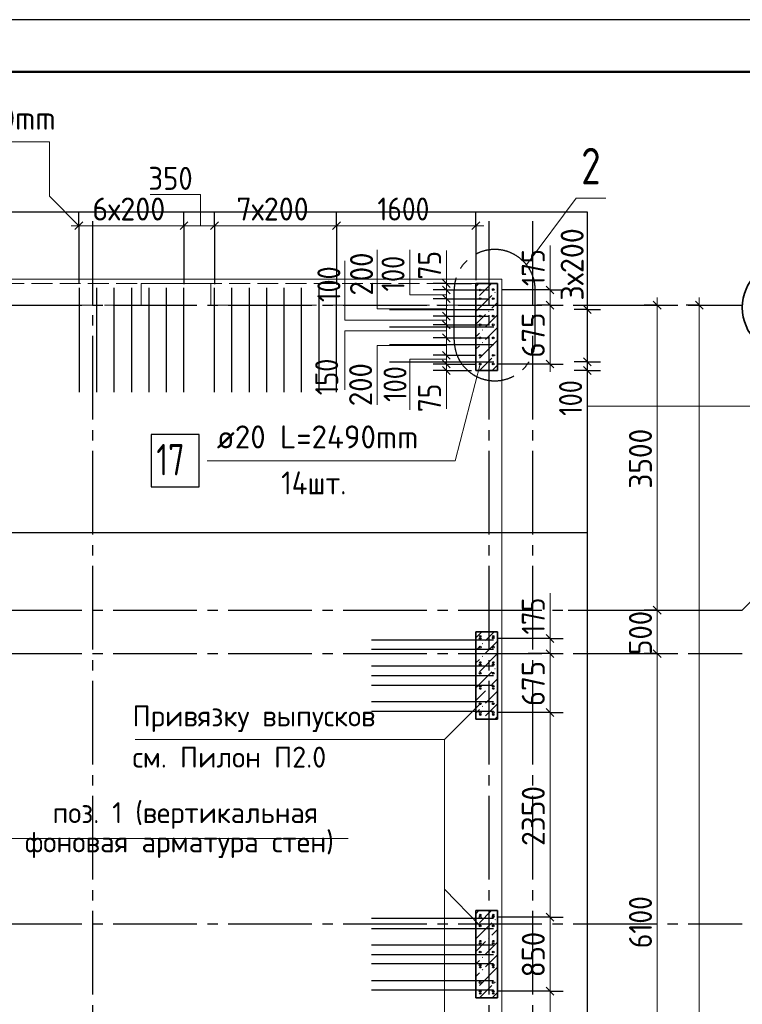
# Model space of a CAD drawing. Header units: millimetres. Extents: x 0 to 21000, y 0 to 14850.
# Tile 16 of 17: x 14450 to 17906, y 10141 to 14850. Entities that reach past the tile are written whole.
import ezdxf

# ---------------------------------------------------------------- set-up
doc = ezdxf.new("R2010")
doc.units = ezdxf.units.MM
doc.linetypes.add('______2', pattern=[135, 100, -35])
doc.linetypes.add('______5', pattern=[550, 400, -50, 50, -50])
for name, color, linetype, lineweight in [('Standard', 7, 'Continuous', 25), ('Выпуски арматуры Г-обр.', 7, 'Continuous', 25), ('Позиционная метка линия выноска', 7, 'Continuous', 13), ('Позиционная метка номер позиции', 7, 'Continuous', 13), ('Примечания', 7, 'Continuous', 13), ('Размерная линия_ общее', 7, 'Continuous', 13), ('Стена фоновая арматура Х1', 7, 'Continuous', 25)]:
    doc.layers.add(name, color=color, linetype=linetype, lineweight=lineweight)
for name, color, linetype, lineweight, true_color in [('ЖБ Пилон', 7, '______2', 25, 0xa0a0a0), ('ЖБ Стена верхний уровень', 7, '______2', 25, 0xa0a0a0), ('Оси', 7, '______5', 13, 0x656565)]:
    doc.layers.add(name, color=color, linetype=linetype, lineweight=lineweight, true_color=true_color)
doc.styles.add('ISOCPEUR', font='txt')

msp = doc.modelspace()

# ---------------------------------------------------------------- hatches: boundary and pattern name
at = {"layer": 'ЖБ Пилон', "linetype": 'Continuous', "lineweight": 18, "transparency": 33554687}
for points in [[(16631.3, 13516.9), (16633.2, 13518.8), (16636.4, 13515.5), (16633.2, 13512.3), (16631.3, 13514.2)], [(16719.9, 13545.5), (16723.2, 13548.8), (16726.4, 13545.5), (16723.2, 13542.3)], [(16689.9, 13455.5), (16693.2, 13458.8), (16696.4, 13455.5), (16693.2, 13452.3)], [(16659.9, 13365.5), (16663.2, 13368.8), (16666.4, 13365.5), (16663.2, 13362.3)], [(16659.9, 13305.5), (16663.2, 13308.8), (16666.4, 13305.5), (16663.2, 13302.3)], [(16719.9, 13245.5), (16723.2, 13248.8), (16726.4, 13245.5), (16723.2, 13242.3)], [(16631.3, 13216.9), (16633.2, 13218.8), (16636.4, 13215.5), (16633.2, 13212.3), (16631.3, 13214.2)], [(16659.9, 11865.5), (16663.2, 11868.8), (16666.4, 11865.5), (16663.2, 11862.3)], [(16659.9, 11805.5), (16663.2, 11808.8), (16666.4, 11805.5), (16663.2, 11802.3)], [(16719.9, 11745.5), (16723.2, 11748.8), (16726.4, 11745.5), (16723.2, 11742.3)], [(16631.3, 11716.9), (16633.2, 11718.8), (16636.4, 11715.5), (16633.2, 11712.3), (16631.3, 11714.2)], [(16689.9, 11655.5), (16693.2, 11658.8), (16696.4, 11655.5), (16693.2, 11652.3)], [(16659.9, 11565.5), (16663.2, 11568.8), (16666.4, 11565.5), (16663.2, 11562.3)], [(16659.9, 11505.5), (16663.2, 11508.8), (16666.4, 11505.5), (16666, 11505.2), (16660.3, 11505.2)], [(16631.3, 10516.9), (16633.2, 10518.8), (16636.4, 10515.5), (16633.2, 10512.3), (16631.3, 10514.2)], [(16719.9, 10545.5), (16723.2, 10548.8), (16726.4, 10545.5), (16723.2, 10542.3)], [(16689.9, 10455.5), (16693.2, 10458.8), (16696.4, 10455.5), (16693.2, 10452.3)], [(16659.9, 10365.5), (16663.2, 10368.8), (16666.4, 10365.5), (16663.2, 10362.3)], [(16659.9, 10305.5), (16663.2, 10308.8), (16666.4, 10305.5), (16663.2, 10302.3)], [(16719.9, 10245.5), (16723.2, 10248.8), (16726.4, 10245.5), (16723.2, 10242.3)], [(16631.3, 10216.9), (16633.2, 10218.8), (16636.4, 10215.5), (16633.2, 10212.3), (16631.3, 10214.2)]]:
    msp.add_hatch(color=7, dxfattribs=at).paths.add_polyline_path(points, flags=16)

# ---------------------------------------------------------------- linework, layer by layer
at = {"layer": 'Standard', "color": 7, "linetype": 'Continuous', "lineweight": 13, "transparency": 33554687}
for q in [(16873.8, 13677.1), (17252.3, 13996.7)]:
    msp.add_line((17110.7, 13996.7), q, dxfattribs=at)
at = {"layer": 'Standard', "color": 7, "linetype": '______5', "lineweight": -3, "transparency": 33554687}
for p, q in [((16527.8, 13316.6), (16527.8, 13557.1)), ((16915.4, 13316.6), (16915.4, 13557.1))]:
    msp.add_line(p, q, dxfattribs=at)
at = {"layer": 'Standard', "color": 7, "linetype": 'Continuous', "lineweight": 25, "transparency": 33554687}
msp.add_lwpolyline([(0, 0), (21000, 0), (21000, 14850), (0, 14850), (0, 0)], close=True, dxfattribs=at)
at = {"layer": 'Standard', "color": 7, "linetype": 'Continuous', "lineweight": 50, "transparency": 33554687}
msp.add_lwpolyline([(1000, 14600), (20750, 14600), (20750, 250), (1000, 250), (1000, 14600)], close=True, dxfattribs=at)
at = {"layer": 'Standard', "color": 254, "linetype": 'Continuous', "lineweight": -3, "true_color": 0xc4c4ff, "transparency": 33554687}
for points in [[(3305.8, 3934), (17165.3, 3934), (17165.3, 13928.8), (3305.8, 13928.8), (3305.8, 3934)], [(3305.8, 2400.7), (17165.3, 2400.7), (17165.3, 12395.5), (3305.8, 12395.5), (3305.8, 2400.7)], [(3305.8, 2400.7), (17165.3, 2400.7), (17165.3, 12395.5), (3305.8, 12395.5), (3305.8, 2400.7)]]:
    msp.add_lwpolyline(points, dxfattribs=at)
at = {"layer": 'Standard', "color": 251, "linetype": 'Continuous', "lineweight": 18, "true_color": 0x656565, "transparency": 33554687}
msp.add_lwpolyline([(3339.6, 4284.3), (16756.3, 4284.3), (16756.3, 13609.3), (3339.6, 13609.3), (3339.6, 4284.3)], dxfattribs=at)
at = {"layer": 'Standard', "color": 7, "linetype": '______5', "lineweight": -3, "transparency": 33554687}
for centre, start, end in [((16721.6, 13557.1), 0, 180), ((16721.6, 13316.6), 180, 0)]:
    msp.add_arc(centre, 193.8, start, end, dxfattribs=at)
at = {"layer": 'Выпуски арматуры Г-обр.', "color": 253, "linetype": 'Continuous', "lineweight": 25, "true_color": 0xa0a0a0, "transparency": 33554687}
for p, q in [((14735.5, 13067.9), (14735.5, 13567.7)), ((14818.8, 13067.9), (14818.8, 13567.7)), ((14902.1, 13067.9), (14902.1, 13567.7)), ((14985.5, 13067.9), (14985.5, 13567.7)), ((15068.8, 13067.9), (15068.8, 13567.7)), ((15152.1, 13067.9), (15152.1, 13567.7)), ((15235.5, 13067.9), (15235.5, 13567.7)), ((15381.3, 13067.9), (15381.3, 13567.7)), ((15464.6, 13067.9), (15464.6, 13567.7)), ((15548, 13067.9), (15548, 13567.7)), ((15631.3, 13067.9), (15631.3, 13567.7)), ((15714.6, 13067.9), (15714.6, 13567.7)), ((15798, 13067.9), (15798, 13567.7)), ((15881.3, 13067.9), (15881.3, 13567.7)), ((15964.6, 13067.9), (15964.6, 13567.7)), ((16218, 13463.5), (16717.7, 13463.5)), ((16218, 13380.2), (16717.7, 13380.2)), ((16218, 13296.8), (16717.7, 13296.8)), ((16218, 13213.5), (16717.7, 13213.5))]:
    msp.add_line(p, q, dxfattribs=at)
at = {"layer": 'Выпуски арматуры Г-обр.', "color": 251, "linetype": 'Continuous', "lineweight": 25, "true_color": 0x656565, "transparency": 33554687}
for p, q in [((16132.8, 11884.3), (16715.5, 11884.3)), ((16132.8, 11838.5), (16715.5, 11838.5)), ((16132.8, 11759.3), (16715.5, 11759.3)), ((16132.8, 11713.5), (16715.5, 11713.5)), ((16132.8, 11667.7), (16715.5, 11667.7)), ((16132.8, 11588.5), (16715.5, 11588.5)), ((16132.8, 11542.7), (16715.5, 11542.7)), ((16132.8, 10551.8), (16715.5, 10551.8)), ((16132.8, 10503.9), (16715.5, 10503.9)), ((16132.8, 10424.7), (16715.5, 10424.7)), ((16132.8, 10378.9), (16715.5, 10378.9)), ((16132.8, 10335.2), (16715.5, 10335.2)), ((16132.8, 10253.9), (16715.5, 10253.9)), ((16132.8, 10210.6), (16715.5, 10210.6))]:
    msp.add_line(p, q, dxfattribs=at)
at = {"layer": 'Выпуски арматуры Г-обр.', "color": 7, "linetype": 'Continuous', "lineweight": 25, "transparency": 33554687}
msp.add_lwpolyline([(15078.3, 12615.7), (15308.3, 12615.7), (15308.3, 12865.7), (15078.3, 12865.7), (15078.3, 12615.7)], dxfattribs=at)
at = {"layer": 'Выпуски арматуры Г-обр.', "color": 253, "linetype": 'Continuous', "lineweight": 25, "true_color": 0xa0a0a0, "transparency": 33554687}
for centre in [(16714.6, 13559.3), (16652.1, 13557.2), (16652.1, 13515.6), (16714.6, 13515.6), (16652.1, 13432.2), (16714.6, 13432.2), (16652.1, 13390.6), (16714.6, 13390.6), (16652.1, 13328.1), (16714.6, 13328.1), (16652.1, 13244.7), (16714.6, 13244.7), (16652.1, 13203.1), (16714.6, 13203.1)]:
    msp.add_circle(centre, 4.17, dxfattribs=at)
at = {"layer": 'Выпуски арматуры Г-обр.', "color": 7, "linetype": 'Continuous', "lineweight": 25, "transparency": 33554687}
for centre in [(16714.6, 13559.3), (16652.1, 13557.2), (16652.1, 13515.6), (16714.6, 13515.6), (16652.1, 13432.2), (16714.6, 13432.2), (16652.1, 13390.6), (16714.6, 13390.6), (16652.1, 13328.1), (16714.6, 13328.1), (16652.1, 13244.7), (16714.6, 13244.7), (16652.1, 13203.1), (16714.6, 13203.1)]:
    msp.add_circle(centre, 4.17, dxfattribs=at)
at = {"layer": 'Выпуски арматуры Г-обр.', "color": 251, "linetype": 'Continuous', "lineweight": 25, "true_color": 0x656565, "transparency": 33554687}
for centre in [(16652.1, 11890.6), (16714.6, 11892.7), (16652.1, 11848.9), (16714.6, 11848.9), (16652.1, 11765.6), (16652.1, 11723.9), (16714.6, 11765.6), (16714.6, 11723.9), (16652.1, 11661.4), (16714.6, 11661.4), (16652.1, 11578.1), (16652.1, 11536.4), (16714.6, 11578.1), (16714.6, 11536.4), (16652.1, 10557.2), (16714.6, 10559.3), (16652.1, 10515.6), (16714.6, 10515.6), (16652.1, 10432.2), (16714.6, 10432.2), (16652.1, 10390.6), (16714.6, 10390.6), (16652.1, 10328.1), (16714.6, 10328.1), (16652.1, 10244.7), (16714.6, 10244.7), (16652.1, 10203.1), (16714.6, 10203.1)]:
    msp.add_circle(centre, 4.17, dxfattribs=at)
at = {"layer": 'ЖБ Пилон', "color": 7, "linetype": 'Continuous', "lineweight": 35, "transparency": 33554687}
for p, q in [((16735.5, 13588.5), (16631.3, 13588.5)), ((16631.3, 13588.5), (16631.3, 13171.8)), ((16735.5, 13171.8), (16735.5, 13588.5)), ((16631.3, 13171.8), (16735.5, 13171.8)), ((16735.5, 11921.8), (16631.3, 11921.8)), ((16631.3, 11921.8), (16631.3, 11505.2)), ((16735.5, 11505.2), (16735.5, 11921.8)), ((16631.3, 11505.2), (16735.5, 11505.2)), ((16735.5, 10588.5), (16631.3, 10588.5)), ((16631.3, 10588.5), (16631.3, 10171.8)), ((16735.5, 10171.8), (16735.5, 10588.5)), ((16631.3, 10171.8), (16735.5, 10171.8))]:
    msp.add_line(p, q, dxfattribs=at)
at = {"layer": 'ЖБ Пилон', "color": 9, "linetype": 'Continuous', "lineweight": 18, "true_color": 0xc7c7c7, "transparency": 33554687}
for p, q in [((16646.1, 13588.5), (16631.3, 13573.7)), ((16706.1, 13588.5), (16648.2, 13530.5)), ((16708.2, 13530.5), (16631.3, 13453.7)), ((16708.2, 13470.5), (16735.5, 13497.8)), ((16678.2, 13440.5), (16631.3, 13393.7)), ((16735.5, 13437.8), (16678.2, 13380.5)), ((16735.5, 13377.8), (16678.2, 13320.5)), ((16631.3, 13333.7), (16648.2, 13350.5)), ((16648.2, 13290.5), (16631.3, 13273.7)), ((16735.5, 13317.8), (16648.2, 13230.5)), ((16708.2, 13230.5), (16649.5, 13171.8)), ((16709.4, 13171.8), (16735.5, 13197.8)), ((16659.5, 11921.8), (16631.3, 11893.7)), ((16719.5, 11921.8), (16678.2, 11880.5)), ((16735.5, 11877.8), (16678.2, 11820.5)), ((16631.3, 11833.7), (16648.2, 11850.5)), ((16648.2, 11790.5), (16631.3, 11773.7)), ((16735.5, 11817.8), (16648.2, 11730.5)), ((16708.2, 11730.5), (16631.3, 11653.7)), ((16708.2, 11670.5), (16735.5, 11697.8)), ((16678.2, 11640.5), (16631.3, 11593.7)), ((16735.5, 11637.8), (16678.2, 11580.5)), ((16631.3, 11533.7), (16648.2, 11550.5)), ((16735.5, 11577.8), (16678.2, 11520.5)), ((16735.5, 11517.8), (16722.8, 11505.2)), ((16646.1, 10588.5), (16631.3, 10573.7)), ((16706.1, 10588.5), (16648.2, 10530.5)), ((16708.2, 10530.5), (16631.3, 10453.7)), ((16708.2, 10470.5), (16735.5, 10497.8)), ((16678.2, 10440.5), (16631.3, 10393.7)), ((16735.5, 10437.8), (16678.2, 10380.5)), ((16735.5, 10377.8), (16678.2, 10320.5)), ((16631.3, 10333.7), (16648.2, 10350.5)), ((16735.5, 10317.8), (16648.2, 10230.5)), ((16648.2, 10290.5), (16631.3, 10273.7)), ((16708.2, 10230.5), (16649.5, 10171.8)), ((16709.4, 10171.8), (16735.5, 10197.8))]:
    msp.add_line(p, q, dxfattribs=at)
at = {"layer": 'ЖБ Пилон', "color": 250, "linetype": '______2', "lineweight": 13, "true_color": 0x3b3b3b, "transparency": 33554687}
for p, q in [((16735.5, 11921.8), (16631.3, 11921.8)), ((16631.3, 11921.8), (16631.3, 11505.2)), ((16735.5, 11505.2), (16735.5, 11921.8)), ((16631.3, 11505.2), (16735.5, 11505.2)), ((16735.5, 10588.5), (16631.3, 10588.5)), ((16631.3, 10588.5), (16631.3, 10171.8)), ((16735.5, 10171.8), (16735.5, 10588.5)), ((16631.3, 10171.8), (16735.5, 10171.8))]:
    msp.add_line(p, q, dxfattribs=at)
at = {"layer": 'ЖБ Стена верхний уровень', "color": 250, "linetype": '______2', "lineweight": 13, "true_color": 0x3b3b3b, "transparency": 33554687}
for p, q in [((16631.3, 13588.5), (12449.2, 13588.5)), ((15364.6, 13588.5), (15031.3, 13588.5)), ((15031.3, 13588.5), (15031.3, 13484.3)), ((15364.6, 13484.3), (15364.6, 13588.5)), ((16735.5, 13588.5), (16631.3, 13588.5)), ((16735.5, 13171.8), (16735.5, 13588.5)), ((11615.9, 13484.3), (15031.3, 13484.3)), ((15364.6, 13484.3), (16631.3, 13484.3)), ((16631.3, 13484.3), (16631.3, 13171.8)), ((16631.3, 13171.8), (16735.5, 13171.8))]:
    msp.add_line(p, q, dxfattribs=at)
at = {"layer": 'Оси', "color": 8, "linetype": '______5', "lineweight": -3, "transparency": 33554687}
for p, q in [((14798, 13887.1), (14798, 3478)), ((16693.8, 13887.1), (16693.8, 3478)), ((16902.1, 13887.1), (16902.1, 3478)), ((3347.4, 13484.3), (17905.7, 13484.3)), ((3347.4, 12026), (17905.7, 12026)), ((3347.4, 11817.7), (17905.7, 11817.7)), ((3347.4, 10526), (17905.7, 10526))]:
    msp.add_line(p, q, dxfattribs=at)
at = {"layer": 'Оси', "color": 7, "linetype": 'Continuous', "lineweight": 25, "transparency": 33554687}
msp.add_lwpolyline([(17072.4, 12026), (17905.7, 12026), (18003.6, 12123.9)], dxfattribs=at)
at = {"layer": 'Оси', "color": 7, "linetype": 'Continuous', "lineweight": 35, "transparency": 33554687}
msp.add_circle((18130.9, 13473), 225.2, dxfattribs=at)
at = {"layer": 'Позиционная метка линия выноска', "color": 7, "linetype": 'Continuous', "lineweight": 13, "transparency": 33554687}
msp.add_lwpolyline([(15346.2, 12740.7), (16532.1, 12740.7), (16652.1, 13203.1)], dxfattribs=at)
at = {"layer": 'Примечания', "color": 7, "linetype": 'Continuous', "lineweight": 13, "transparency": 33554687}
for p, q in [((14591.5, 14265.1), (13697.3, 14265.1)), ((14591.5, 14005.8), (14591.5, 14265.1)), ((14733, 13864.4), (14591.5, 14005.8)), ((16986.1, 13557.2), (16986.1, 13769.7)), ((16159.8, 13749.8), (16159.8, 13466.4)), ((16315.4, 13748.5), (16315.4, 13534.3)), ((16490.4, 13588.5), (16490.4, 13746.8)), ((16004.3, 13413.1), (16004.3, 13696.4)), ((16490.4, 13534.3), (16315.4, 13534.3)), ((16490.4, 13466.4), (16159.8, 13466.4)), ((16490.4, 13413.1), (16004.3, 13413.1)), ((16004.3, 13362.3), (16004.3, 13078.9)), ((16490.4, 13362.3), (16004.3, 13362.3)), ((16490.4, 13291.4), (16159.8, 13291.4)), ((16159.8, 13291.4), (16159.8, 13008.1)), ((16490.4, 13226), (16315.4, 13226)), ((16315.4, 13226), (16315.4, 12984.3)), ((16490.4, 13171.8), (16490.4, 12988.5)), ((17164.3, 13171.8), (17164.3, 13002.2)), ((19182.4, 13002.2), (17164.3, 13002.2)), ((17507.4, 13002.2), (19182.4, 13002.2)), ((16986.1, 11890.6), (16986.1, 12107.2))]:
    msp.add_line(p, q, dxfattribs=at)
for points in [[(15002.5, 11407.2), (16481.2, 11407.2), (16652.1, 11578.1)], [(16481.2, 11407.2), (16481.2, 10690.6), (16652.1, 10515.6)], [(16020.4, 10933.8), (14357.9, 10933.8), (14008.8, 11156)], [(16481.2, 10690.6), (16481.2, 7128.1), (16652.1, 6953.1)]]:
    msp.add_lwpolyline(points, dxfattribs=at)
at = {"layer": 'Размерная линия_ общее', "color": 251, "linetype": 'Continuous', "lineweight": 13, "true_color": 0x656565, "transparency": 33554687}
for p, q in [((15314.8, 14014.4), (15073.2, 14014.4)), ((15314.8, 13864.4), (15314.8, 14014.4)), ((14733, 13864.4), (14695.5, 13864.4)), ((14733, 13864.4), (15235.5, 13864.4)), ((15235.5, 13864.4), (15381.3, 13864.4)), ((15381.3, 13864.4), (15964.6, 13864.4)), ((15964.6, 13864.4), (16631.3, 13864.4)), ((16631.3, 13864.4), (16668.8, 13864.4)), ((17164.3, 13463.5), (17164.3, 13501)), ((17164.3, 13213.5), (17164.3, 13463.5)), ((17164.3, 13171.8), (17164.3, 13213.5)), ((17164.3, 13171.8), (17164.3, 13134.3))]:
    msp.add_line(p, q, dxfattribs=at)
at = {"layer": 'Размерная линия_ общее', "color": 7, "linetype": 'Continuous', "lineweight": -3, "transparency": 33554687}
for p, q in [((14733, 13864.4), (14733, 13926.9)), ((15235.5, 13864.4), (15235.5, 13926.9)), ((15381.3, 13864.4), (15381.3, 13926.9)), ((15964.6, 13864.4), (15964.6, 13926.9)), ((16631.3, 13864.4), (16631.3, 13926.9)), ((14733, 13864.4), (14733, 13801.9)), ((14733, 13864.4), (14733, 13588.3)), ((15235.5, 13864.4), (15235.5, 13801.9)), ((15235.5, 13864.4), (15235.5, 13585.8)), ((15381.3, 13864.4), (15381.3, 13801.9)), ((15381.3, 13864.4), (15381.3, 13585.2)), ((15964.6, 13864.4), (15964.6, 13801.9)), ((15964.6, 13864.4), (15964.6, 13583.7)), ((16631.3, 13864.4), (16631.3, 13801.9)), ((16631.3, 13864.4), (16631.3, 13604.6)), ((16490.4, 13588.5), (16427.9, 13588.5)), ((16490.4, 13588.5), (16552.9, 13588.5)), ((16490.4, 13588.5), (16610.5, 13588.5)), ((16490.4, 13557.2), (16427.9, 13557.2)), ((16490.4, 13557.2), (16552.9, 13557.2)), ((16490.4, 13557.2), (16693.8, 13557.2)), ((16986.1, 13557.2), (16923.6, 13557.2)), ((16986.1, 13557.2), (17048.6, 13557.2)), ((16490.4, 13515.6), (16427.9, 13515.6)), ((16490.4, 13515.6), (16552.9, 13515.6)), ((16490.4, 13515.6), (16693.8, 13515.6)), ((16986.1, 13484.3), (16923.6, 13484.3)), ((16986.1, 13484.3), (17048.6, 13484.3)), ((16986.1, 13484.3), (16986.1, 13484.3)), ((17498.6, 13484.3), (17436.1, 13484.3)), ((17498.6, 13484.3), (17561.1, 13484.3)), ((17699.9, 13484.3), (17637.4, 13484.3)), ((17699.9, 13484.3), (17762.4, 13484.3)), ((17699.9, 13484.3), (17769.9, 13484.3)), ((16490.4, 13432.2), (16427.9, 13432.2)), ((16490.4, 13432.2), (16552.9, 13432.2)), ((16490.4, 13432.2), (16693.8, 13432.2)), ((17164.3, 13463.5), (17101.8, 13463.5)), ((17164.3, 13463.5), (17226.8, 13463.5)), ((17164.3, 13463.5), (17164.3, 13463.5)), ((16490.4, 13390.6), (16427.9, 13390.6)), ((16490.4, 13390.6), (16552.9, 13390.6)), ((16490.4, 13390.6), (16693.8, 13390.6)), ((16490.4, 13328.1), (16427.9, 13328.1)), ((16490.4, 13328.1), (16552.9, 13328.1)), ((16490.4, 13328.1), (16693.8, 13328.1)), ((16490.4, 13244.7), (16427.9, 13244.7)), ((16490.4, 13244.7), (16552.9, 13244.7)), ((16490.4, 13244.7), (16631.3, 13244.7)), ((16490.4, 13203.1), (16427.9, 13203.1)), ((16490.4, 13203.1), (16552.9, 13203.1)), ((16490.4, 13203.1), (16631.3, 13203.1)), ((16986.1, 13203.1), (16735.5, 13203.1)), ((16986.1, 13203.1), (16923.6, 13203.1)), ((16986.1, 13203.1), (17048.6, 13203.1)), ((17164.3, 13213.5), (17101.8, 13213.5)), ((17164.3, 13213.5), (17226.8, 13213.5)), ((17164.3, 13213.5), (17164.3, 13213.5)), ((16490.4, 13171.8), (16427.9, 13171.8)), ((16490.4, 13171.8), (16552.9, 13171.8)), ((16490.4, 13171.8), (16610.5, 13171.8)), ((17164.3, 13171.8), (17101.8, 13171.8)), ((17164.3, 13171.8), (17226.8, 13171.8)), ((17164.3, 13171.8), (17164.3, 13171.8)), ((17498.6, 12026), (17436.1, 12026)), ((17498.6, 12026), (17561.1, 12026)), ((16986.1, 11890.6), (16923.6, 11890.6)), ((16986.1, 11890.6), (17048.6, 11890.6)), ((16986.1, 11817.7), (16923.6, 11817.7)), ((16986.1, 11817.7), (17048.6, 11817.7)), ((17498.6, 11817.7), (17436.1, 11817.7)), ((17498.6, 11817.7), (17561.1, 11817.7)), ((16986.1, 11536.4), (16735.5, 11536.4)), ((16986.1, 11536.4), (16923.6, 11536.4)), ((16986.1, 11536.4), (16923.6, 11536.4)), ((16986.1, 11536.4), (17048.6, 11536.4)), ((16986.1, 11536.4), (17048.6, 11536.4)), ((16986.1, 11536.4), (16986.1, 11536.4)), ((16986.1, 10557.2), (16923.6, 10557.2)), ((16986.1, 10557.2), (17048.6, 10557.2)), ((16986.1, 10203.1), (16923.6, 10203.1)), ((16986.1, 10203.1), (17048.6, 10203.1))]:
    msp.add_line(p, q, dxfattribs=at)
at = {"layer": 'Размерная линия_ общее', "color": 7, "linetype": 'Continuous', "lineweight": 25, "transparency": 33554687}
for p, q in [((14714.2, 13845.7), (14751.7, 13883.2)), ((15216.7, 13845.7), (15254.2, 13883.2)), ((15362.5, 13845.7), (15400, 13883.2)), ((15945.9, 13845.7), (15983.4, 13883.2)), ((16612.5, 13845.7), (16650, 13883.2)), ((16509.1, 13569.7), (16471.6, 13607.2)), ((16509.1, 13538.5), (16471.6, 13576)), ((17004.9, 13538.5), (16967.4, 13576)), ((16509.1, 13496.8), (16471.6, 13534.3)), ((17004.9, 13465.6), (16967.4, 13503.1)), ((17183, 13444.7), (17145.5, 13482.2)), ((17517.4, 13465.6), (17479.9, 13503.1)), ((17718.6, 13465.6), (17681.1, 13503.1)), ((16509.1, 13413.5), (16471.6, 13451)), ((16509.1, 13371.8), (16471.6, 13409.3)), ((16509.1, 13309.3), (16471.6, 13346.8)), ((16509.1, 13226), (16471.6, 13263.5)), ((16509.1, 13184.3), (16471.6, 13221.8)), ((16509.1, 13153.1), (16471.6, 13190.6)), ((17004.9, 13184.3), (16967.4, 13221.8)), ((17183, 13194.7), (17145.5, 13232.2)), ((17183, 13153.1), (17145.5, 13190.6)), ((17517.4, 12007.2), (17479.9, 12044.7)), ((17004.9, 11871.8), (16967.4, 11909.3)), ((17004.9, 11798.9), (16967.4, 11836.4)), ((17517.4, 11798.9), (17479.9, 11836.4)), ((17004.9, 11517.7), (16967.4, 11555.2)), ((17004.9, 11517.7), (16967.4, 11555.2)), ((17004.9, 10538.5), (16967.4, 10576)), ((17004.9, 10184.3), (16967.4, 10221.8))]:
    msp.add_line(p, q, dxfattribs=at)
at = {"layer": 'Размерная линия_ общее', "color": 7, "linetype": 'Continuous', "lineweight": 13, "transparency": 33554687}
for p, q in [((16490.4, 13588.5), (16490.4, 13626)), ((16490.4, 13557.2), (16490.4, 13588.5)), ((16986.1, 13557.2), (16986.1, 13594.7)), ((16490.4, 13515.6), (16490.4, 13557.2)), ((16986.1, 13484.3), (16986.1, 13557.2)), ((17498.6, 13484.3), (17498.6, 13521.8)), ((17699.9, 13484.3), (17699.9, 13521.8)), ((16490.4, 13432.2), (16490.4, 13515.6)), ((16986.1, 13203.1), (16986.1, 13484.3)), ((17498.6, 12026), (17498.6, 13484.3)), ((16490.4, 13390.6), (16490.4, 13432.2)), ((16490.4, 13328.1), (16490.4, 13390.6)), ((16490.4, 13244.7), (16490.4, 13328.1)), ((16490.4, 13203.1), (16490.4, 13244.7)), ((16490.4, 13171.8), (16490.4, 13203.1)), ((16986.1, 13203.1), (16986.1, 13165.6)), ((16490.4, 13171.8), (16490.4, 13134.3)), ((17498.6, 11817.7), (17498.6, 12026)), ((16986.1, 11890.6), (16986.1, 11928.1)), ((16986.1, 11817.7), (16986.1, 11890.6)), ((16986.1, 11536.4), (16986.1, 11817.7)), ((17498.6, 9276), (17498.6, 11817.7)), ((16986.1, 11536.4), (16986.1, 11573.9)), ((16986.1, 11536.4), (16986.1, 11498.9)), ((16986.1, 10557.2), (16986.1, 11536.4)), ((16986.1, 10203.1), (16986.1, 10557.2))]:
    msp.add_line(p, q, dxfattribs=at)
at = {"layer": 'Размерная линия_ общее', "color": 7, "linetype": 'Continuous', "lineweight": -3, "transparency": 33554687}
for points in [[(16986.1, 13557.2), (16977.6, 13557.2), (16977.6, 13557.2), (16756.3, 13557.2)], [(16986.1, 11890.6), (16977.6, 11890.6), (16977.6, 11890.6), (16735.5, 11890.6)], [(16986.1, 11817.7), (16977.6, 11817.7), (16977.6, 11817.7), (16881.4, 11817.7)], [(16986.1, 10557.2), (16977.6, 10557.2), (16977.6, 10557.2), (16735.5, 10557.2)], [(16986.1, 10203.1), (16977.6, 10203.1), (16977.6, 10203.1), (16977.6, 10203.1), (16977.6, 10203.1), (16735.5, 10203.1)]]:
    msp.add_lwpolyline(points, dxfattribs=at)
at = {"layer": 'Размерная линия_ общее', "color": 7, "linetype": 'Continuous', "lineweight": 13, "transparency": 33554687}
for points in [[(17699.9, 4359.3), (17699.9, 8727), (17699.9, 8727), (17699.9, 13484.3)], [(16986.1, 9276), (16986.1, 9561.7), (16986.1, 9561.7), (16986.1, 10203.1)]]:
    msp.add_lwpolyline(points, dxfattribs=at)
at = {"layer": 'Стена фоновая арматура Х1', "color": 251, "linetype": 'Continuous', "lineweight": 25, "true_color": 0x656565, "transparency": 33554687}
for centre in [(16652.1, 11901), (16714.6, 11901), (16652.1, 11776), (16714.6, 11776), (16652.1, 11651), (16714.6, 11651), (16652.1, 11526), (16714.6, 11526), (16652.1, 10567.7), (16714.6, 10567.7), (16652.1, 10442.7), (16714.6, 10442.7), (16652.1, 10317.7), (16714.6, 10317.7), (16652.1, 10192.7), (16714.6, 10192.7)]:
    msp.add_circle(centre, 3.33, dxfattribs=at)

# ---------------------------------------------------------------- texts
at = {"layer": 'Standard', "color": 7, "linetype": 'Continuous', "lineweight": 35, "transparency": 33554687, "insert": (17134.9, 14062.1), "char_height": 175, "width": 190.4, "attachment_point": 7, "style": 'ISOCPEUR'}
msp.add_mtext('\\W0.78;2', dxfattribs=at)
at = {"layer": 'Standard', "color": 7, "linetype": 'Continuous', "lineweight": 18, "transparency": 33554687, "char_height": 100, "attachment_point": 7, "style": 'ISOCPEUR'}
for s, insert, width in [('\\W0.97;поз. 1 (вертикальная', (14606.9, 10980.2), 1372.715), ('\\W0.99;фоновая арматура стен)', (14474.4, 10840.2), 1638.595)]:
    msp.add_mtext(s, dxfattribs=dict(at, insert=insert, width=width))
at = {"layer": 'Выпуски арматуры Г-обр.', "color": 7, "linetype": 'Continuous', "lineweight": 13, "transparency": 33554687, "attachment_point": 7, "style": 'ISOCPEUR'}
for s, insert, char_height, width in [('\\W0.94;ø12 L=1900mm ', (13742.5, 14323.8), 110, 1052.191), ('\\W0.98;ø20 L=2490mm ', (15392.5, 12799.4), 110, 1109.358), ('\\W0.75;17', (15103.3, 12670.7), 150, 236.14), ('\\W0.91;14шт. ', (15700.5, 12579.4), 110, 489.884)]:
    msp.add_mtext(s, dxfattribs=dict(at, insert=insert, char_height=char_height, width=width))
at = {"layer": 'Позиционная метка номер позиции', "color": 7, "linetype": 'Continuous', "lineweight": 18, "transparency": 33554687, "char_height": 100, "attachment_point": 7, "style": 'ISOCPEUR'}
for s, insert, width in [('\\W0.98;Привязку выпусков', (14989.3, 11442.7), 1233.367), ('\\W0.98;см. Пилон П2.0', (14989.3, 11272.7), 948.424)]:
    msp.add_mtext(s, dxfattribs=dict(at, insert=insert, width=width))
at = {"layer": 'Размерная линия_ общее', "color": 251, "linetype": 'Continuous', "lineweight": 25, "true_color": 0x656565, "transparency": 33554687, "char_height": 110, "attachment_point": 7, "style": 'ISOCPEUR'}
for s, insert, width in [('\\W0.91;350', (15065.2, 14036), 280.998), ('\\W0.95;6х200', (14797.2, 13889.4), 436.685), ('\\W0.95;7х200', (15486, 13889.4), 436.678), ('\\W0.87;1600', (16160.5, 13889.4), 333.455)]:
    msp.add_mtext(s, dxfattribs=dict(at, insert=insert, width=width))
at = {"layer": 'Размерная линия_ общее', "color": 251, "linetype": 'Continuous', "lineweight": 25, "true_color": 0x656565, "transparency": 33554687, "char_height": 110, "attachment_point": 7, "rotation": 90, "style": 'ISOCPEUR'}
for s, insert, width in [('\\W0.95;3х200', (17146.8, 13506.3), 436.678), ('\\W0.83;100', (17139.3, 12955.1), 254.286)]:
    msp.add_mtext(s, dxfattribs=dict(at, insert=insert, width=width))
at = {"layer": 'Размерная линия_ общее', "color": 7, "linetype": 'Continuous', "lineweight": 25, "transparency": 33554687, "char_height": 110, "attachment_point": 7, "rotation": 90, "style": 'ISOCPEUR'}
for s, insert, width in [('\\W0.83;175', (16961.1, 13576), 254.286), ('\\W0.91;200', (16139.6, 13530.6), 280.99), ('\\W0.83;100', (16290.3, 13549.8), 254.293), ('\\W0.87;75', (16465.4, 13607.2), 201.97), ('\\W0.83;100', (15983.6, 13499.3), 254.286), ('\\W0.91;675', (16961.1, 13233.7), 280.998), ('\\W0.83;150', (15972.9, 13053.8), 254.286), ('\\W0.91;200', (16135.2, 13001.7), 280.994), ('\\W0.83;100', (16299.7, 13021.8), 254.286), ('\\W0.87;75', (16465.4, 12972.6), 201.962), ('\\W0.93;3500', (17473.6, 12606.7), 359.047), ('\\W0.83;175', (16961.1, 11909.3), 254.286), ('\\W0.91;500', (17473.6, 11812.2), 280.998), ('\\W0.91;675', (16961.1, 11567), 280.998), ('\\W0.93;2350', (16961.1, 10898.3), 359.047), ('\\W0.87;6100', (17473.6, 10409.3), 333.451), ('\\W0.91;850', (16961.1, 10270.2), 280.99)]:
    msp.add_mtext(s, dxfattribs=dict(at, insert=insert, width=width))

doc.saveas('drawing.dxf')
